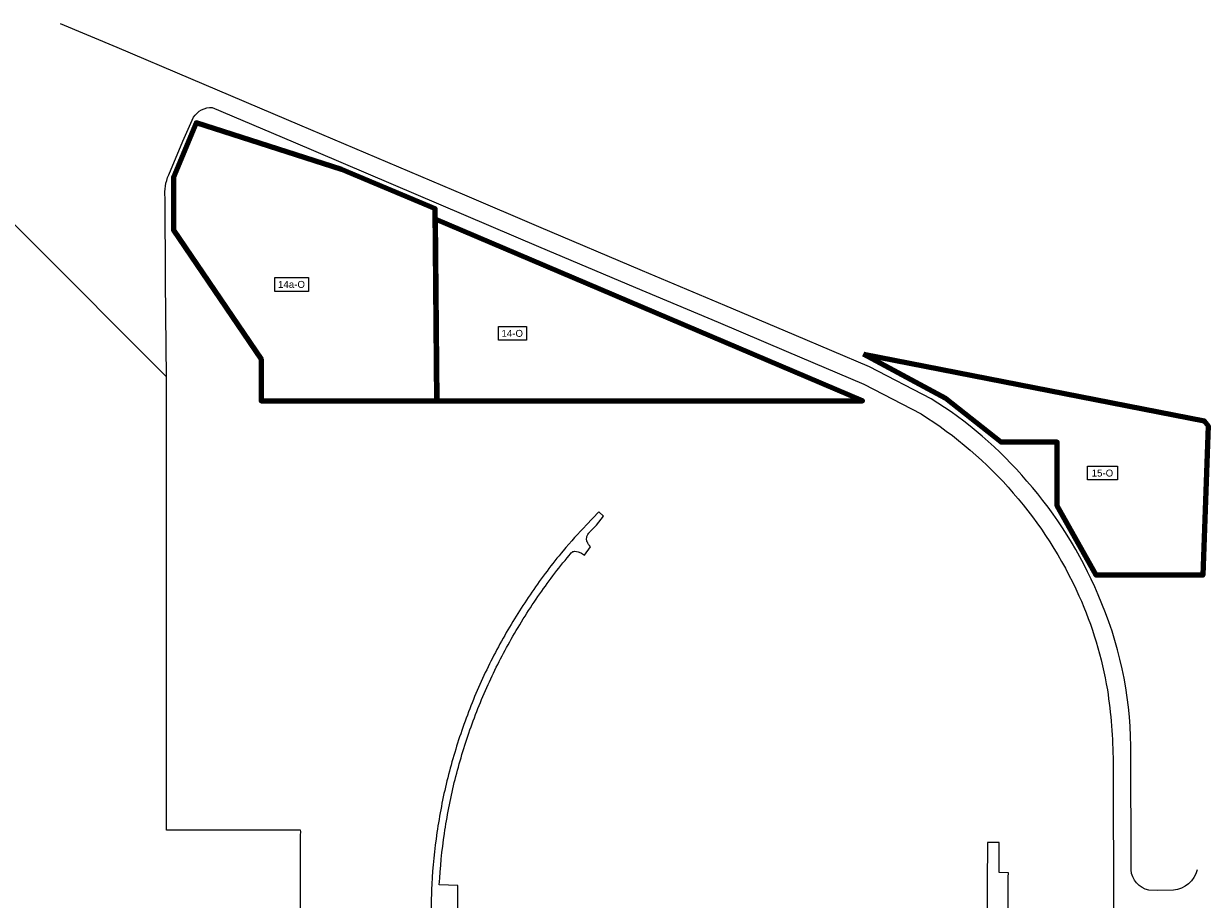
# Model space of a CAD drawing. Header units: metres. Extents: x 15029 to 15721, y 676 to 1321.
# Tile 3 of 3: x 15294 to 15721, y 1006 to 1321. Entities that reach past the tile are written whole.
import ezdxf

# ---------------------------------------------------------------- set-up
doc = ezdxf.new("R2010")
doc.units = ezdxf.units.M
doc.layers.add('PV-Solarfelder', color=1, linetype='CONTINUOUS', lineweight=100)
for name, color, linetype in [('PV-TXT-NR', 5, 'CONTINUOUS'), ('U10-BETRIEBSSTRASSE', 7, 'CONTINUOUS'), ('U10-ROLLWEG-GRENZE', 7, 'CONTINUOUS')]:
    doc.layers.add(name, color=color, linetype=linetype)
doc.styles.add('ARIAL', font='arial.ttf')

msp = doc.modelspace()

# ---------------------------------------------------------------- linework, layer by layer
at = {"layer": 'PV-Solarfelder', "color": 3, "lineweight": 120, "flags": 128}
for points in [[(15442.88, 1185.24), (15442.23, 1254.42), (15408.47, 1268.53), (15356.1, 1285.43), (15347.93, 1265.77), (15347.93, 1246.74), (15379.52, 1200.24), (15379.52, 1185.24)], [(15596.65, 1201.99), (15719.54, 1177.97), (15721.03, 1176.16), (15719.03, 1122.33), (15680.63, 1122.41), (15666.57, 1147.35), (15666.57, 1170.24), (15646.31, 1170.24), (15626.4, 1186.02)]]:
    msp.add_lwpolyline(points, close=True, dxfattribs=at)
msp.add_lwpolyline([(15442.27, 1250.6), (15442.88, 1185.24), (15596.29, 1185.24), (15596.29, 1185.24), (15442.27, 1250.6)], dxfattribs=at)
at = {"layer": 'U10-BETRIEBSSTRASSE'}
for points in [[(15717.02, 1016.17, -0.307969), (15708.43, 1008.79), (15702.76, 1008.77), (15699.59, 1008.84, -0.328981), (15693.16, 1016.2), (15693.09, 1060.76, 0.100543), (15681.32, 1115.32, 0.079714), (15655.61, 1156.29, 0.078153), (15621.11, 1185.88), (15598.84, 1197.47), (15571.69, 1208.97), (15546.71, 1219.53), (15517.07, 1232.07), (15479.6, 1247.94), (15452.9, 1259.32), (15393.5, 1284.49), (15354.21, 1301.23), (15327.6, 1312.5), (15307.13, 1321.1)], [(15345.39, 1193.96), (15345.32, 1204.69), (15345.01, 1228.27), (15344.88, 1258.43, -0.127671), (15346.19, 1266.62), (15351.33, 1278.81), (15355.1, 1287.36, -0.263892), (15361.91, 1290.92), (15391.06, 1278.51), (15479.47, 1240.75), (15514.44, 1226.08), (15544.36, 1213.51), (15568.8, 1203.08), (15596.79, 1191.14), (15617.48, 1180.46, -0.074669), (15650.68, 1151.97, -0.072923), (15674.38, 1114.97, -0.062769), (15684.63, 1081.02, -0.036805), (15686.68, 1055.03), (15686.73, 1036.3), (15686.8, 1017.5), (15686.88, 999.45)], [(15443.75, 1010.78, -0.000034), (15443.75, 1010.81, -0.021767), (15445.61, 1029.25, -0.02295), (15449.15, 1047.58, -0.0222), (15454.43, 1065.47, -0.022358), (15461.34, 1082.93, -0.021947), (15469.71, 1099.3, -0.022911), (15480.01, 1115.64, -0.01205), (15485.44, 1123.06, -0.01234), (15491.35, 1130.37, -0.12176), (15491.96, 1130.83, -0.1142), (15492.66, 1130.96, -0.06818), (15493.82, 1130.79, -0.07713), (15495.01, 1130.23), (15496.14, 1129.57), (15498.26, 1132.56), (15497.87, 1133.05, -0.04875), (15497.28, 1133.92, -0.06083), (15496.8, 1135.14), (15496.89, 1136.24, -0.04863), (15497.51, 1137.33, -0.04501), (15498.26, 1138.22), (15500.47, 1140.36), (15502.97, 1143.65), (15501.23, 1145.2), (15496.78, 1140.48, 0.01635), (15488.42, 1131.15, 0.02442), (15477.12, 1116.25, 0.02171), (15467.33, 1100.65, 0.02196), (15458.85, 1084.06, 0.02237), (15451.85, 1066.35, 0.02221), (15446.5, 1048.23, 0.02296), (15442.91, 1029.65, 0.022716), (15441.05, 1011.01, 0.03479), (15441.52, 982.3, 0.02282)]]:
    msp.add_lwpolyline(points, format="xyb", dxfattribs=at)
for points in [[(15648.86, 999.44), (15648.84, 1013.51), (15648.93, 1015.14), (15645.59, 1015.17), (15645.59, 1015.83), (15645.59, 1016.96), (15645.59, 1018.17), (15645.6, 1019.31), (15645.6, 1020.52), (15645.6, 1021.62), (15645.6, 1022.84), (15645.62, 1023.87), (15645.61, 1025.08), (15645.61, 1026.03), (15643.83, 1026.02), (15641.44, 1025.96), (15641.35, 1011), (15641.36, 992.66)], [(15450.46, 999.52), (15450.41, 1010.51), (15443.75, 1010.78)]]:
    msp.add_lwpolyline(points, dxfattribs=at)
at = {"layer": 'U10-ROLLWEG-GRENZE'}
msp.add_lwpolyline([(15239.3, 969.54), (15326.25, 969.54), (15393.69, 969.58, 0.00127), (15393.7, 1007.49, -0.003251), (15393.78, 1029.97), (15393.74, 1030.43), (15350.82, 1030.42), (15345.41, 1030.47), (15345.44, 1180.01), (15345.41, 1193.88), (15244.76, 1294.51)], format="xyb", dxfattribs=at)

# ---------------------------------------------------------------- texts
at = {"layer": 'PV-TXT-NR', "color": 5, "char_height": 2.5, "attachment_point": 3, "style": 'ARIAL', "bg_fill": 16, "box_fill_scale": 1.5, "bg_fill_color": 256, "bg_fill_transparency": 0}
for s, insert, width in [('14a-O', (15395.32, 1228.4), 9.5748), ('14-O', (15473.93, 1210.76), 7.6324), ('\\pxqc;15-O', (15687.02, 1160.41), 8.3299)]:
    msp.add_mtext(s, dxfattribs=dict(at, insert=insert, width=width))

doc.saveas('drawing.dxf')
